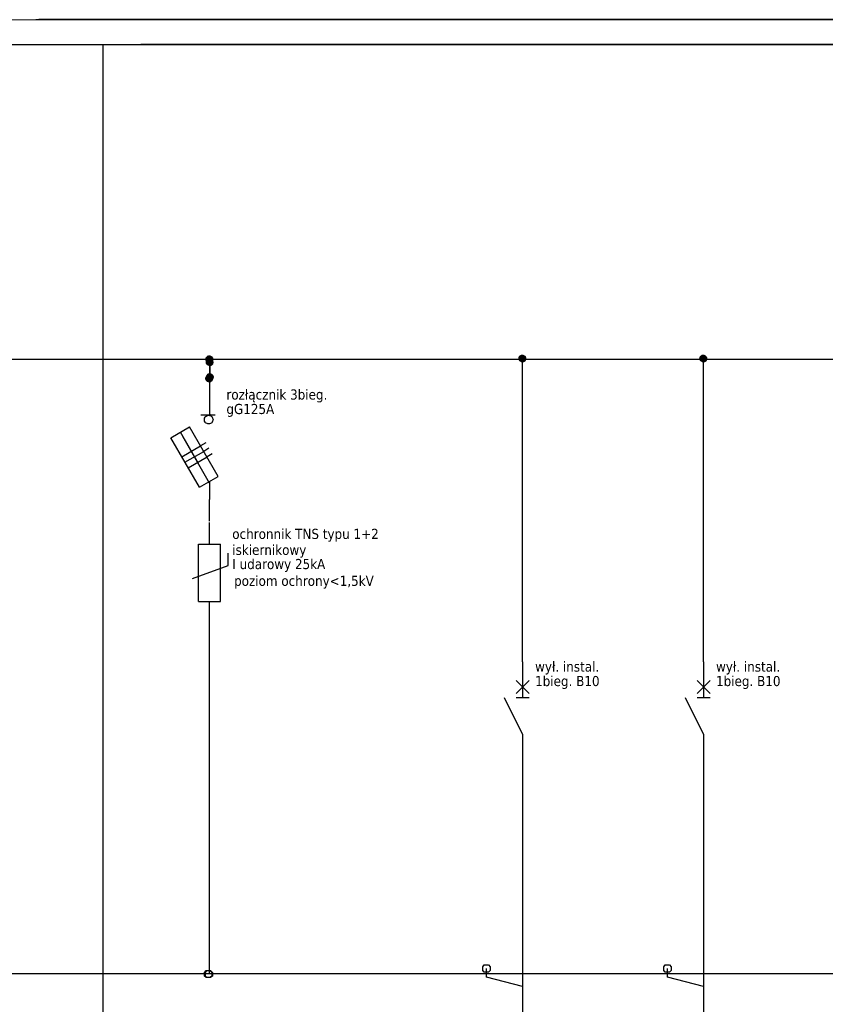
# Model space of a CAD drawing. Header units: millimetres. Extents: x 18084 to 52399, y 38174 to 56392.
# Tile 42 of 256: x 26224 to 27337, y 43605 to 44966. Entities that reach past the tile are written whole.
import ezdxf

# ---------------------------------------------------------------- set-up
doc = ezdxf.new("R2010")
doc.units = ezdxf.units.MM
doc.header["$LTSCALE"] = 100
doc.linetypes.add('ACAD_ISO02W100', pattern=[15, 12, -3])
doc.linetypes.add('DASHEDX2', pattern=[38.1, 25.4, -12.7])
for name, color, linetype in [('4', 7, 'Continuous'), ('5', 7, 'Continuous'), ('6', 7, 'Continuous'), ('E_ramka_wew', 10, 'Continuous')]:
    doc.layers.add(name, color=color, linetype=linetype)
doc.layers.add('_M_TABELKA RZUT CAŁOŚCI', color=7, linetype='Continuous', lineweight=20)
doc.styles.add('TAHOMA', font='tahoma.ttf')

msp = doc.modelspace()

# ---------------------------------------------------------------- hatches: boundary and pattern name
at = {"linetype": 'Continuous'}
h = msp.add_hatch(dxfattribs=at)
h.set_pattern_fill('ANSI31', color=256, style=0)
h.set_pattern_definition([(45, (20534.68415, 57514.2966), (-0.0883883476, 0.0883883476), [])])
h.paths.add_polyline_path([(26481.1, 44496.7), (26481.2, 44495.8), (26481.4, 44495), (26481.8, 44494.2), (26482.4, 44493.5), (26483.1, 44492.9), (26483.9, 44492.5), (26484.7, 44492.3), (26485.6, 44492.2), (26486.5, 44492.3), (26487.3, 44492.5), (26488.1, 44492.9), (26488.8, 44493.5), (26489.3, 44494.2), (26489.7, 44495), (26490, 44495.8), (26490.1, 44496.7), (26490, 44497.6), (26489.7, 44498.4), (26489.3, 44499.2), (26488.8, 44499.9), (26488.1, 44500.4), (26487.3, 44500.8), (26486.5, 44501.1), (26485.6, 44501.2), (26484.7, 44501.1), (26483.9, 44500.8), (26483.1, 44500.4), (26482.4, 44499.9), (26481.8, 44499.2), (26481.4, 44498.4), (26481.2, 44497.6)])
h = msp.add_hatch(dxfattribs=at)
h.set_pattern_fill('ANSI31', color=256, style=0)
h.set_pattern_definition([(45, (20534.77997, 57514.14106), (-0.0883883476, 0.0883883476), [])])
h.paths.add_polyline_path([(26481.2, 44496.5), (26481.3, 44495.7), (26481.5, 44494.8), (26481.9, 44494), (26482.5, 44493.3), (26483.2, 44492.8), (26484, 44492.4), (26484.8, 44492.1), (26485.7, 44492), (26486.6, 44492.1), (26487.4, 44492.4), (26488.2, 44492.8), (26488.9, 44493.3), (26489.4, 44494), (26489.8, 44494.8), (26490.1, 44495.7), (26490.2, 44496.5), (26490.1, 44497.4), (26489.8, 44498.3), (26489.4, 44499), (26488.9, 44499.7), (26488.2, 44500.3), (26487.4, 44500.7), (26486.6, 44500.9), (26485.7, 44501), (26484.8, 44500.9), (26484, 44500.7), (26483.2, 44500.3), (26482.5, 44499.7), (26481.9, 44499), (26481.5, 44498.3), (26481.3, 44497.4)])
h = msp.add_hatch(dxfattribs=at)
h.set_pattern_fill('ANSI31', color=256, style=0)
h.set_pattern_definition([(45, (20535.17711, 57509.9345), (-0.0883883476, 0.0883883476), [])])
h.paths.add_polyline_path([(26481.6, 44492.3), (26481.7, 44491.4), (26481.9, 44490.6), (26482.3, 44489.8), (26482.9, 44489.1), (26483.6, 44488.6), (26484.4, 44488.2), (26485.2, 44487.9), (26486.1, 44487.8), (26487, 44487.9), (26487.8, 44488.2), (26488.6, 44488.6), (26489.3, 44489.1), (26489.8, 44489.8), (26490.2, 44490.6), (26490.5, 44491.4), (26490.6, 44492.3), (26490.5, 44493.2), (26490.2, 44494), (26489.8, 44494.8), (26489.3, 44495.5), (26488.6, 44496.1), (26487.8, 44496.5), (26487, 44496.7), (26486.1, 44496.8), (26485.2, 44496.7), (26484.4, 44496.5), (26483.6, 44496.1), (26482.9, 44495.5), (26482.3, 44494.8), (26481.9, 44494), (26481.7, 44493.2)])
h = msp.add_hatch(dxfattribs=at)
h.set_pattern_fill('ANSI31', color=256, style=0)
h.set_pattern_definition([(45, (20967.11059, 57515.26297), (-0.0883883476, 0.0883883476), [])])
h.paths.add_polyline_path([(26913.5, 44497.7), (26913.6, 44496.8), (26913.9, 44495.9), (26914.3, 44495.2), (26914.8, 44494.5), (26915.5, 44493.9), (26916.3, 44493.5), (26917.1, 44493.2), (26918, 44493.2), (26918.9, 44493.2), (26919.7, 44493.5), (26920.5, 44493.9), (26921.2, 44494.5), (26921.8, 44495.2), (26922.2, 44495.9), (26922.4, 44496.8), (26922.5, 44497.7), (26922.4, 44498.5), (26922.2, 44499.4), (26921.8, 44500.2), (26921.2, 44500.8), (26920.5, 44501.4), (26919.7, 44501.8), (26918.9, 44502.1), (26918, 44502.2), (26917.1, 44502.1), (26916.3, 44501.8), (26915.5, 44501.4), (26914.8, 44500.8), (26914.3, 44500.2), (26913.9, 44499.4), (26913.6, 44498.5)])
h = msp.add_hatch(dxfattribs=at)
h.set_pattern_fill('ANSI31', color=256, style=0)
h.set_pattern_definition([(45, (20967.20641, 57515.10743), (-0.0883883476, 0.0883883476), [])])
h.paths.add_polyline_path([(26913.6, 44497.5), (26913.7, 44496.6), (26914, 44495.8), (26914.4, 44495), (26914.9, 44494.3), (26915.6, 44493.8), (26916.4, 44493.3), (26917.2, 44493.1), (26918.1, 44493), (26919, 44493.1), (26919.8, 44493.3), (26920.6, 44493.8), (26921.3, 44494.3), (26921.8, 44495), (26922.3, 44495.8), (26922.5, 44496.6), (26922.6, 44497.5), (26922.5, 44498.4), (26922.3, 44499.2), (26921.8, 44500), (26921.3, 44500.7), (26920.6, 44501.2), (26919.8, 44501.7), (26919, 44501.9), (26918.1, 44502), (26917.2, 44501.9), (26916.4, 44501.7), (26915.6, 44501.2), (26914.9, 44500.7), (26914.4, 44500), (26914, 44499.2), (26913.7, 44498.4)])
h = msp.add_hatch(dxfattribs=at)
h.set_pattern_fill('ANSI31', color=256, style=0)
h.set_pattern_definition([(45, (21217.11059, 57515.26297), (-0.0883883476, 0.0883883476), [])])
h.paths.add_polyline_path([(27163.5, 44497.7), (27163.6, 44496.8), (27163.9, 44495.9), (27164.3, 44495.2), (27164.8, 44494.5), (27165.5, 44493.9), (27166.3, 44493.5), (27167.1, 44493.2), (27168, 44493.2), (27168.9, 44493.2), (27169.7, 44493.5), (27170.5, 44493.9), (27171.2, 44494.5), (27171.8, 44495.2), (27172.2, 44495.9), (27172.4, 44496.8), (27172.5, 44497.7), (27172.4, 44498.5), (27172.2, 44499.4), (27171.8, 44500.2), (27171.2, 44500.8), (27170.5, 44501.4), (27169.7, 44501.8), (27168.9, 44502.1), (27168, 44502.2), (27167.1, 44502.1), (27166.3, 44501.8), (27165.5, 44501.4), (27164.8, 44500.8), (27164.3, 44500.2), (27163.9, 44499.4), (27163.6, 44498.5)])
h = msp.add_hatch(dxfattribs=at)
h.set_pattern_fill('ANSI31', color=256, style=0)
h.set_pattern_definition([(45, (21217.20641, 57515.10743), (-0.0883883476, 0.0883883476), [])])
h.paths.add_polyline_path([(27163.6, 44497.5), (27163.7, 44496.6), (27164, 44495.8), (27164.4, 44495), (27164.9, 44494.3), (27165.6, 44493.8), (27166.4, 44493.3), (27167.2, 44493.1), (27168.1, 44493), (27169, 44493.1), (27169.8, 44493.3), (27170.6, 44493.8), (27171.3, 44494.3), (27171.8, 44495), (27172.3, 44495.8), (27172.5, 44496.6), (27172.6, 44497.5), (27172.5, 44498.4), (27172.3, 44499.2), (27171.8, 44500), (27171.3, 44500.7), (27170.6, 44501.2), (27169.8, 44501.7), (27169, 44501.9), (27168.1, 44502), (27167.2, 44501.9), (27166.4, 44501.7), (27165.6, 44501.2), (27164.9, 44500.7), (27164.4, 44500), (27164, 44499.2), (27163.7, 44498.4)])
h = msp.add_hatch(dxfattribs=at)
h.set_pattern_fill('ANSI31', color=256, style=0)
h.set_pattern_definition([(45, (20535.48244, 57489.56496), (-0.0883883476, 0.0883883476), [])])
h.paths.add_polyline_path([(26481.9, 44472), (26482, 44471.1), (26482.2, 44470.2), (26482.6, 44469.5), (26483.2, 44468.8), (26483.9, 44468.2), (26484.7, 44467.8), (26485.5, 44467.5), (26486.4, 44467.5), (26487.3, 44467.5), (26488.1, 44467.8), (26488.9, 44468.2), (26489.6, 44468.8), (26490.1, 44469.5), (26490.5, 44470.2), (26490.8, 44471.1), (26490.9, 44472), (26490.8, 44472.8), (26490.5, 44473.7), (26490.1, 44474.5), (26489.6, 44475.1), (26488.9, 44475.7), (26488.1, 44476.1), (26487.3, 44476.4), (26486.4, 44476.5), (26485.5, 44476.4), (26484.7, 44476.1), (26483.9, 44475.7), (26483.2, 44475.1), (26482.6, 44474.5), (26482.2, 44473.7), (26482, 44472.8)])
at = {"layer": '4'}
h = msp.add_hatch(dxfattribs=at)
h.set_pattern_fill('ANSI31', style=0)
h.set_pattern_definition([(45, (20534.39572, 57487.39669), (-0.0883883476, 0.0883883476), [])])
h.paths.add_polyline_path([(26480.8, 44469.8), (26480.9, 44468.9), (26481.1, 44468.1), (26481.6, 44467.3), (26482.1, 44466.6), (26482.8, 44466), (26483.6, 44465.6), (26484.4, 44465.4), (26485.3, 44465.3), (26486.2, 44465.4), (26487, 44465.6), (26487.8, 44466), (26488.5, 44466.6), (26489, 44467.3), (26489.5, 44468.1), (26489.7, 44468.9), (26489.8, 44469.8), (26489.7, 44470.7), (26489.5, 44471.5), (26489, 44472.3), (26488.5, 44473), (26487.8, 44473.5), (26487, 44473.9), (26486.2, 44474.2), (26485.3, 44474.3), (26484.4, 44474.2), (26483.6, 44473.9), (26482.8, 44473.5), (26482.1, 44473), (26481.6, 44472.3), (26481.1, 44471.5), (26480.9, 44470.7)])

# ---------------------------------------------------------------- linework, layer by layer
at = {"linetype": 'Continuous'}
for p, q in [((24910.1, 44932), (34295.4, 44930.1)), ((25026.7, 44932), (34412, 44930.1)), ((26019.2, 44932), (35404.5, 44930.1)), ((26180.5, 44932), (35565.8, 44930.1)), ((26339, 42016.8), (26339, 44931.8))]:
    msp.add_line(p, q, dxfattribs=at)
for p, q in [((26918.5, 44078.3), (26918.5, 44497.8)), ((27168.5, 44078.3), (27168.5, 44497.8)), ((26511.4, 44211.5), (26511.4, 44228.4)), ((26462.3, 44193.3), (26511.4, 44211.5))]:
    msp.add_line(p, q)
at = {"linetype": 'DASHEDX2'}
for p, q in [((26480.8, 44381), (26473.5, 44376.8)), ((26485.1, 44373.4), (26477.9, 44369.2)), ((26489.7, 44365.6), (26482.4, 44361.4))]:
    msp.add_line(p, q, dxfattribs=at)
at = {"layer": '4', "color": 7}
for points in [[(25617.6, 44496.8), (26341.6, 44496.8)], [(25715, 44496.8), (26439, 44496.8)], [(25753, 44496.8), (26477, 44496.8)], [(26008.9, 44496.8), (26732.9, 44496.8)], [(26485.8, 44496.8), (26485.8, 44471.8)], [(26486.1, 44496.8), (26486.1, 44471.8)], [(26448.5, 44390.2), (26485.6, 44325.8)], [(26918.5, 43929.3), (26918.5, 43904.3)], [(27168.5, 43929.3), (27168.5, 43904.3)], [(26918.5, 43904.3), (26918.5, 43579.3)], [(27168.5, 43904.3), (27168.5, 43579.3)], [(26868.5, 43642.3), (26868.5, 43654.3)], [(27118.5, 43642.3), (27118.5, 43654.3)], [(24682.1, 43647), (32805.9, 43647)], [(24959, 43647), (33082.9, 43647)], [(25406.1, 43647), (33530, 43647)], [(25692.5, 43647), (33816.3, 43647)], [(26285.5, 43647), (34409.3, 43647)], [(26918.5, 43629.3), (26868.5, 43642.3)], [(27168.5, 43629.3), (27118.5, 43642.3)]]:
    msp.add_lwpolyline(points, dxfattribs=at)
for points in [[(26489.8, 44469.8), (26489.7, 44468.9), (26489.5, 44468.1), (26489, 44467.3), (26488.5, 44466.6), (26487.8, 44466), (26487, 44465.6), (26486.2, 44465.4), (26485.3, 44465.3), (26484.4, 44465.4), (26483.6, 44465.6), (26482.8, 44466), (26482.1, 44466.6), (26481.6, 44467.3), (26481.1, 44468.1), (26480.9, 44468.9), (26480.8, 44469.8), (26480.9, 44470.7), (26481.1, 44471.5), (26481.6, 44472.3), (26482.1, 44473), (26482.8, 44473.5), (26483.6, 44473.9), (26484.4, 44474.2), (26485.3, 44474.3), (26486.2, 44474.2), (26487, 44473.9), (26487.8, 44473.5), (26488.5, 44473), (26489, 44472.3), (26489.5, 44471.5), (26489.7, 44470.7), (26489.8, 44469.8)], [(26489.1, 43646.6), (26489.1, 43643.6), (26486.1, 43641.6), (26484.1, 43641.6), (26481.1, 43641.6), (26479.1, 43643.6), (26479.1, 43646.6), (26479.1, 43648.6), (26481.1, 43651.6), (26484.1, 43651.6), (26486.1, 43651.6), (26489.1, 43648.6), (26489.1, 43646.6)], [(26490.1, 43646.6), (26490.1, 43643.6), (26487.1, 43641.6), (26485.1, 43641.6), (26482.1, 43641.6), (26480.1, 43643.6), (26480.1, 43646.6), (26480.1, 43648.6), (26482.1, 43651.6), (26485.1, 43651.6), (26487.1, 43651.6), (26490.1, 43648.6), (26490.1, 43646.6)], [(26873.5, 43654.3), (26873.5, 43651.3), (26871.5, 43649.3), (26868.5, 43649.3), (26865.5, 43649.3), (26863.5, 43651.3), (26863.5, 43654.3), (26863.5, 43656.3), (26865.5, 43659.3), (26868.5, 43659.3), (26871.5, 43659.3), (26873.5, 43656.3), (26873.5, 43654.3)], [(27123.5, 43654.3), (27123.5, 43651.3), (27121.5, 43649.3), (27118.5, 43649.3), (27115.5, 43649.3), (27113.5, 43651.3), (27113.5, 43654.3), (27113.5, 43656.3), (27115.5, 43659.3), (27118.5, 43659.3), (27121.5, 43659.3), (27123.5, 43656.3), (27123.5, 43654.3)]]:
    msp.add_lwpolyline(points, close=True, dxfattribs=at)
at = {"layer": '5'}
for p, q in [((26245.7, 44966.1), (30445.7, 44966.1)), ((26245.7, 44966.1), (26665.7, 44966.1)), ((28169.6, 44966.1), (26250, 44966.1)), ((28310.6, 44932), (26391, 44931.8)), ((26732.9, 44496.8), (32844.4, 44496.8))]:
    msp.add_line(p, q, dxfattribs=at)
at = {"layer": '5', "linetype": 'ACAD_ISO02W100'}
for p, q in [((26486.1, 44420.8), (26486.1, 44419.1)), ((26485.9, 44327.7), (26485.8, 44302.7))]:
    msp.add_line(p, q, dxfattribs=at)
at = {"layer": '6', "color": 7}
for points in [[(26490.1, 44496.7), (26490, 44495.8), (26489.7, 44495), (26489.3, 44494.2), (26488.8, 44493.5), (26488.1, 44492.9), (26487.3, 44492.5), (26486.5, 44492.3), (26485.6, 44492.2), (26484.7, 44492.3), (26483.9, 44492.5), (26483.1, 44492.9), (26482.4, 44493.5), (26481.8, 44494.2), (26481.4, 44495), (26481.2, 44495.8), (26481.1, 44496.7), (26481.2, 44497.6), (26481.4, 44498.4), (26481.8, 44499.2), (26482.4, 44499.9), (26483.1, 44500.4), (26483.9, 44500.8), (26484.7, 44501.1), (26485.6, 44501.2), (26486.5, 44501.1), (26487.3, 44500.8), (26488.1, 44500.4), (26488.8, 44499.9), (26489.3, 44499.2), (26489.7, 44498.4), (26490, 44497.6), (26490.1, 44496.7)], [(26490.2, 44496.5), (26490.1, 44495.7), (26489.8, 44494.8), (26489.4, 44494), (26488.9, 44493.3), (26488.2, 44492.8), (26487.4, 44492.4), (26486.6, 44492.1), (26485.7, 44492), (26484.8, 44492.1), (26484, 44492.4), (26483.2, 44492.8), (26482.5, 44493.3), (26481.9, 44494), (26481.5, 44494.8), (26481.3, 44495.7), (26481.2, 44496.5), (26481.3, 44497.4), (26481.5, 44498.3), (26481.9, 44499), (26482.5, 44499.7), (26483.2, 44500.3), (26484, 44500.7), (26484.8, 44500.9), (26485.7, 44501), (26486.6, 44500.9), (26487.4, 44500.7), (26488.2, 44500.3), (26488.9, 44499.7), (26489.4, 44499), (26489.8, 44498.3), (26490.1, 44497.4), (26490.2, 44496.5)], [(26490.6, 44492.3), (26490.5, 44491.4), (26490.2, 44490.6), (26489.8, 44489.8), (26489.3, 44489.1), (26488.6, 44488.6), (26487.8, 44488.2), (26487, 44487.9), (26486.1, 44487.8), (26485.2, 44487.9), (26484.4, 44488.2), (26483.6, 44488.6), (26482.9, 44489.1), (26482.3, 44489.8), (26481.9, 44490.6), (26481.7, 44491.4), (26481.6, 44492.3), (26481.7, 44493.2), (26481.9, 44494), (26482.3, 44494.8), (26482.9, 44495.5), (26483.6, 44496.1), (26484.4, 44496.5), (26485.2, 44496.7), (26486.1, 44496.8), (26487, 44496.7), (26487.8, 44496.5), (26488.6, 44496.1), (26489.3, 44495.5), (26489.8, 44494.8), (26490.2, 44494), (26490.5, 44493.2), (26490.6, 44492.3)], [(26922.5, 44497.7), (26922.4, 44496.8), (26922.2, 44495.9), (26921.8, 44495.2), (26921.2, 44494.5), (26920.5, 44493.9), (26919.7, 44493.5), (26918.9, 44493.2), (26918, 44493.2), (26917.1, 44493.2), (26916.3, 44493.5), (26915.5, 44493.9), (26914.8, 44494.5), (26914.3, 44495.2), (26913.9, 44495.9), (26913.6, 44496.8), (26913.5, 44497.7), (26913.6, 44498.5), (26913.9, 44499.4), (26914.3, 44500.2), (26914.8, 44500.8), (26915.5, 44501.4), (26916.3, 44501.8), (26917.1, 44502.1), (26918, 44502.2), (26918.9, 44502.1), (26919.7, 44501.8), (26920.5, 44501.4), (26921.2, 44500.8), (26921.8, 44500.2), (26922.2, 44499.4), (26922.4, 44498.5), (26922.5, 44497.7)], [(26922.6, 44497.5), (26922.5, 44496.6), (26922.3, 44495.8), (26921.8, 44495), (26921.3, 44494.3), (26920.6, 44493.8), (26919.8, 44493.3), (26919, 44493.1), (26918.1, 44493), (26917.2, 44493.1), (26916.4, 44493.3), (26915.6, 44493.8), (26914.9, 44494.3), (26914.4, 44495), (26914, 44495.8), (26913.7, 44496.6), (26913.6, 44497.5), (26913.7, 44498.4), (26914, 44499.2), (26914.4, 44500), (26914.9, 44500.7), (26915.6, 44501.2), (26916.4, 44501.7), (26917.2, 44501.9), (26918.1, 44502), (26919, 44501.9), (26919.8, 44501.7), (26920.6, 44501.2), (26921.3, 44500.7), (26921.8, 44500), (26922.3, 44499.2), (26922.5, 44498.4), (26922.6, 44497.5)], [(27172.5, 44497.7), (27172.4, 44496.8), (27172.2, 44495.9), (27171.8, 44495.2), (27171.2, 44494.5), (27170.5, 44493.9), (27169.7, 44493.5), (27168.9, 44493.2), (27168, 44493.2), (27167.1, 44493.2), (27166.3, 44493.5), (27165.5, 44493.9), (27164.8, 44494.5), (27164.3, 44495.2), (27163.9, 44495.9), (27163.6, 44496.8), (27163.5, 44497.7), (27163.6, 44498.5), (27163.9, 44499.4), (27164.3, 44500.2), (27164.8, 44500.8), (27165.5, 44501.4), (27166.3, 44501.8), (27167.1, 44502.1), (27168, 44502.2), (27168.9, 44502.1), (27169.7, 44501.8), (27170.5, 44501.4), (27171.2, 44500.8), (27171.8, 44500.2), (27172.2, 44499.4), (27172.4, 44498.5), (27172.5, 44497.7)], [(27172.6, 44497.5), (27172.5, 44496.6), (27172.3, 44495.8), (27171.8, 44495), (27171.3, 44494.3), (27170.6, 44493.8), (27169.8, 44493.3), (27169, 44493.1), (27168.1, 44493), (27167.2, 44493.1), (27166.4, 44493.3), (27165.6, 44493.8), (27164.9, 44494.3), (27164.4, 44495), (27164, 44495.8), (27163.7, 44496.6), (27163.6, 44497.5), (27163.7, 44498.4), (27164, 44499.2), (27164.4, 44500), (27164.9, 44500.7), (27165.6, 44501.2), (27166.4, 44501.7), (27167.2, 44501.9), (27168.1, 44502), (27169, 44501.9), (27169.8, 44501.7), (27170.6, 44501.2), (27171.3, 44500.7), (27171.8, 44500), (27172.3, 44499.2), (27172.5, 44498.4), (27172.6, 44497.5)], [(26490.9, 44472), (26490.8, 44471.1), (26490.5, 44470.2), (26490.1, 44469.5), (26489.6, 44468.8), (26488.9, 44468.2), (26488.1, 44467.8), (26487.3, 44467.5), (26486.4, 44467.5), (26485.5, 44467.5), (26484.7, 44467.8), (26483.9, 44468.2), (26483.2, 44468.8), (26482.6, 44469.5), (26482.2, 44470.2), (26482, 44471.1), (26481.9, 44472), (26482, 44472.8), (26482.2, 44473.7), (26482.6, 44474.5), (26483.2, 44475.1), (26483.9, 44475.7), (26484.7, 44476.1), (26485.5, 44476.4), (26486.4, 44476.5), (26487.3, 44476.4), (26488.1, 44476.1), (26488.9, 44475.7), (26489.6, 44475.1), (26490.1, 44474.5), (26490.5, 44473.7), (26490.8, 44472.8), (26490.9, 44472)], [(26490.7, 44413.1), (26490.6, 44411.9), (26490.2, 44410.8), (26489.7, 44409.7), (26488.9, 44408.8), (26488, 44408.1), (26487, 44407.5), (26485.9, 44407.2), (26484.7, 44407.1), (26483.5, 44407.2), (26482.4, 44407.5), (26481.3, 44408.1), (26480.4, 44408.8), (26479.7, 44409.7), (26479.1, 44410.8), (26478.8, 44411.9), (26478.7, 44413.1), (26478.8, 44414.2), (26479.1, 44415.3), (26479.7, 44416.4), (26480.4, 44417.3), (26481.3, 44418), (26482.4, 44418.6), (26483.5, 44418.9), (26484.7, 44419.1), (26485.9, 44418.9), (26487, 44418.6), (26488, 44418), (26488.9, 44417.3), (26489.7, 44416.4), (26490.2, 44415.3), (26490.6, 44414.2), (26490.7, 44413.1)]]:
    msp.add_lwpolyline(points, close=True, dxfattribs=at)
for points in [[(26493.7, 44419.1), (26473.7, 44419.1)], [(26432.4, 44388), (26458.3, 44403)], [(26497.8, 44334.6), (26458.3, 44403)], [(26471.9, 44319.6), (26432.4, 44388)], [(26445.1, 44396), (26470.1, 44352.7)], [(26447.5, 44361.8), (26473.5, 44376.8)], [(26451.9, 44354.2), (26477.9, 44369.2)], [(26456.4, 44346.4), (26482.4, 44361.4)], [(26471.9, 44319.6), (26497.8, 44334.6)], [(26485.8, 44272.7), (26485.8, 44302.7)], [(26485.8, 44240.8), (26485.8, 44270.8)], [(26470.8, 44240.8), (26500.8, 44240.8)], [(26470.8, 44161.8), (26470.8, 44240.8)], [(26500.8, 44161.8), (26500.8, 44240.8)], [(26470.8, 44161.8), (26500.8, 44161.8)], [(26485.8, 43646.6), (26485.8, 44161.8)], [(26918.5, 44078.3), (26918.5, 44028.3)], [(27168.5, 44078.3), (27168.5, 44028.3)], [(26927.5, 44034.3), (26909.5, 44052.3)], [(26909.5, 44034.3), (26927.5, 44052.3)], [(27177.5, 44034.3), (27159.5, 44052.3)], [(27159.5, 44034.3), (27177.5, 44052.3)], [(26918.5, 43978.3), (26893.5, 44028.3)], [(26927.5, 44028.3), (26909.5, 44028.3)], [(27168.5, 43978.3), (27143.5, 44028.3)], [(27177.5, 44028.3), (27159.5, 44028.3)], [(26918.5, 43978.3), (26918.5, 43928.3)], [(27168.5, 43978.3), (27168.5, 43928.3)]]:
    msp.add_lwpolyline(points, dxfattribs=at)
at = {"layer": '_M_TABELKA RZUT CAŁOŚCI', "color": 1, "linetype": 'Continuous'}
for p, q in [((24769.1, 44966.1), (34315.7, 44964.4)), ((24885.7, 44966.1), (34432.3, 44964.4)), ((25878.2, 44966.1), (35424.8, 44964.4))]:
    msp.add_line(p, q, dxfattribs=at)
at = {"layer": 'E_ramka_wew', "color": 0}
msp.add_line((26486.1, 44420.8), (26486.1, 44471.8), dxfattribs=at)

# ---------------------------------------------------------------- texts
at = {"layer": '5', "style": 'TAHOMA'}
for s, p in [('rozłącznik 3bieg.', (26509.2, 44440.8)), ('gG125A', (26509.2, 44420.8)), ('ochronnik TNS typu 1+2', (26517.3, 44248.1)), ('iskiernikowy', (26517.3, 44226)), ('I udarowy 25kA ', (26517.3, 44206.4)), ('poziom ochrony<1,5kV', (26519.8, 44183.2)), ('wył. instal.', (26935.7, 44064.6)), ('wył. instal.', (27185.7, 44064.6)), ('1bieg. B10', (26935.7, 44044.6)), ('1bieg. B10', (27185.7, 44044.6))]:
    msp.add_text(s, height=14, dxfattribs=at).set_placement(p)

doc.saveas('drawing.dxf')
